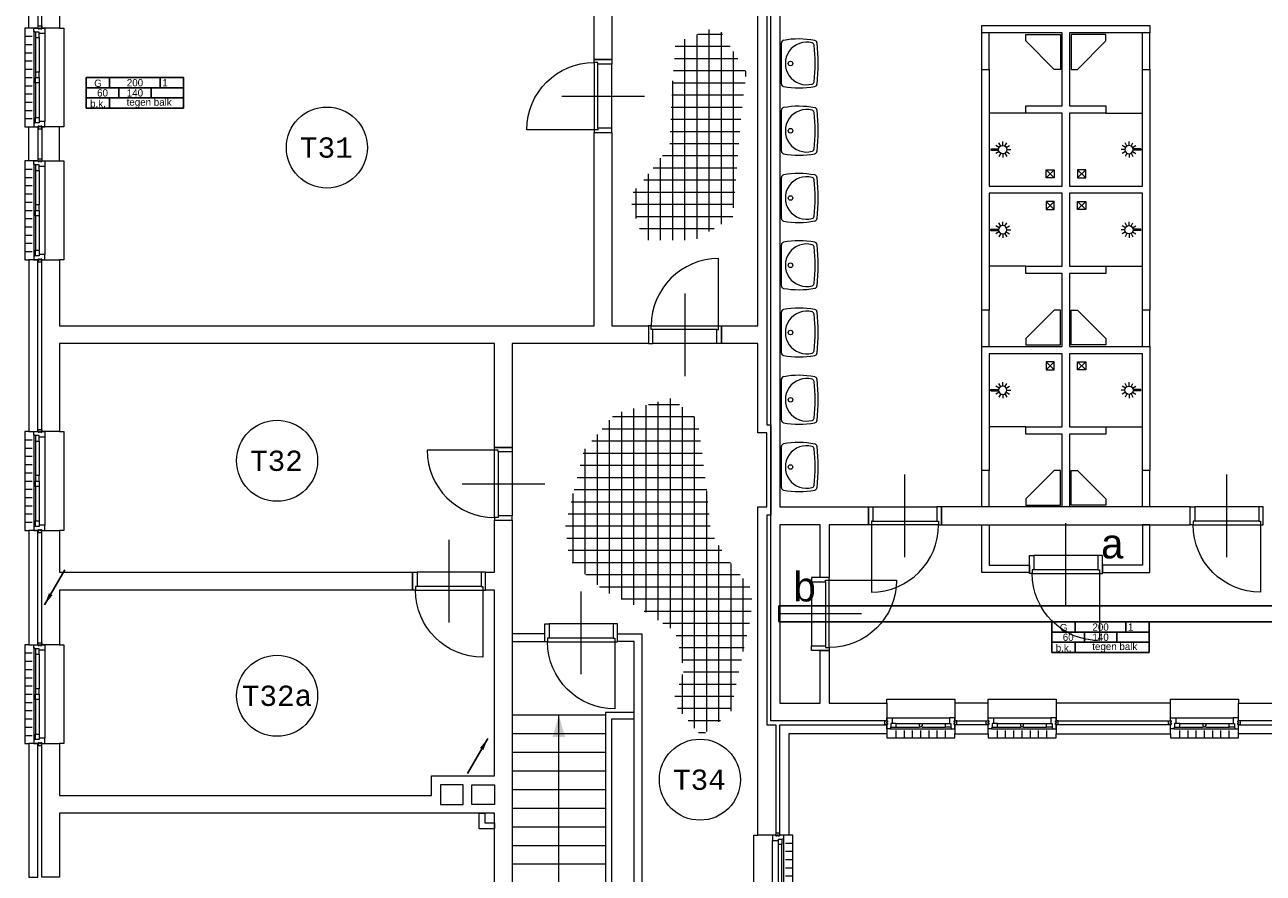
# Model space of a CAD drawing. Header units: millimetres. Extents: x 3141 to 84138, y 13023 to 41651.
# Tile 2 of 10: x 3153 to 18433, y 19249 to 29719. Entities that reach past the tile are written whole.
import ezdxf
from ezdxf.enums import TextEntityAlignment as Align
from ezdxf.xclip import XClip

# ---------------------------------------------------------------- set-up
doc = ezdxf.new("R2010")
doc.units = ezdxf.units.MM
doc.header["$LTSCALE"] = 50
doc.header["$XCLIPFRAME"] = 0
doc.linetypes.add('Xref-1e26$0$DASHDOT', pattern=[1, 0.5, -0.25, 0, -0.25])
doc.layers.get('0').update_dxf_attribs({"linetype": 'CONTINUOUS'})
for name, color, linetype in [('EL6130--_KANALISATIE', 2, 'CONTINUOUS'), ('EL6131--_KG', 3, 'CONTINUOUS'), ('EM6131--', 1, 'CONTINUOUS'), ('Xref', 8, 'CONTINUOUS'), ('Xref-1e26$0$AL$1A---_ALGEMEEN', 8, 'CONTINUOUS'), ('Xref-1e26$0$AT$1A---_TEKST050', 8, 'CONTINUOUS'), ('Xref-1e26$0$AT$1A---_TEKST070', 8, 'CONTINUOUS')]:
    doc.layers.add(name, color=color, linetype=linetype)
doc.styles.add('ISO-GTI', font='ISO-GTI.shx')
doc.styles.add('Xref-1e26$0$MONOTXT', font='MONOTXT')

# ---------------------------------------------------------------- blocks, each defined once
blk = doc.blocks.new('*O81')
at = {"layer": 'Xref-1e26$0$AL$1A---_ALGEMEEN', "color": 0, "linetype": 'Continuous', "lineweight": 0}
for p, q in [((-9, -543), (-9, 543)), ((63, 16), (63, 493)), ((106, 16), (106, 493)), ((130, -566), (130, 566)), ((240, 508), (150, 508)), ((240, 407), (150, 407)), ((240, 305), (150, 305)), ((240, 203), (150, 203)), ((240, 102), (150, 102)), ((240, 0), (150, 0)), ((63, -493), (63, -16)), ((106, -493), (106, -16)), ((240, -102), (150, -102)), ((240, -203), (150, -203)), ((240, -305), (150, -305)), ((240, -407), (150, -407)), ((240, -508), (150, -508))]:
    blk.add_line(p, q, dxfattribs=at)
for points in [[(30, 635), (30, 601), (46, 601), (46, 610), (60, 610), (60, 601), (76, 601), (76, 635)], [(-9, 610), (-9, 545), (-7, 543), (63, 543), (63, 560), (114, 560), (114, 566), (128, 566), (130, 568), (130, 610), (76, 610), (76, 601), (60, 601), (60, 610), (46, 610), (46, 601), (30, 601), (30, 610)], [(106, 560), (106, 493), (63, 493), (63, 560)], [(-9, -610), (-9, -545), (-7, -543), (63, -543), (63, -560), (114, -560), (114, -566), (128, -566), (130, -568), (130, -610), (76, -610), (76, -601), (60, -601), (60, -610), (46, -610), (46, -601), (30, -601), (30, -610)], [(30, -635), (30, -601), (46, -601), (46, -610), (60, -610), (60, -601), (76, -601), (76, -635)], [(106, -560), (106, -493), (63, -493), (63, -560)]]:
    blk.add_lwpolyline(points, close=True, dxfattribs=at)
for points in [[(-190, -610), (-240, -610), (-240, 610), (-190, 610)], [(190, -610), (240, -610), (240, 610), (190, 610)]]:
    blk.add_lwpolyline(points, dxfattribs=at)
blk.add_lwpolyline([(106, 4), (106, -4), (104, -4, -0.397174), (98, -10), (95, -10, 0.406754), (90, -16), (72, -16), (63, -6), (63, 6), (72, 16), (90, 16, 0.406754), (95, 10), (98, 10, -0.397174), (104, 4), (106, 4)], format="xyb", dxfattribs=at)
blk = doc.blocks.new('*O98')
at = {"layer": 'Xref-1e26$0$AL$1A---_ALGEMEEN', "color": 0, "linetype": 'Continuous', "lineweight": 0}
for p, q in [((-240, 508.33), (-150, 508.33)), ((-130, 565.5), (-130, -565.5)), ((-106, 493), (-106, 67)), ((-63, 493), (-63, 67)), ((9, 543), (9, -543)), ((-240, 406.66), (-150, 406.66)), ((-240, 305), (-150, 305)), ((-240, 203.33), (-150, 203.33)), ((-240, 101.66), (-150, 101.66)), ((-240, 0), (-150, 0)), ((-240, -101.66), (-150, -101.66)), ((-106, -67), (-106, -493)), ((-63, -67), (-63, -493)), ((-240, -203.33), (-150, -203.33)), ((-240, -305), (-150, -305)), ((-240, -406.66), (-150, -406.66)), ((-240, -508.33), (-150, -508.33))]:
    blk.add_line(p, q, dxfattribs=at)
for points in [[(-30, 635), (-30, 601), (-46, 601), (-46, 610), (-60, 610), (-60, 601), (-76, 601), (-76, 635)], [(9, 610), (9, 545.15), (6.86, 543), (-63, 543), (-63, 560), (-114, 560), (-114, 565.5), (-127.78, 565.5), (-130, 567.72), (-130, 610), (-76, 610), (-76, 601), (-60, 601), (-60, 610), (-46, 610), (-46, 601), (-30, 601), (-30, 610)], [(-106, 560), (-106, 493), (-63, 493), (-63, 560)], [(-106, 67), (-106, 0), (-63, 0), (-63, 67)], [(-106, -67), (-106, 0), (-63, 0), (-63, -67)], [(9, -610), (9, -545.15), (6.86, -543), (-63, -543), (-63, -560), (-114, -560), (-114, -565.5), (-127.78, -565.5), (-130, -567.72), (-130, -610), (-76, -610), (-76, -601), (-60, -601), (-60, -610), (-46, -610), (-46, -601), (-30, -601), (-30, -610)], [(-106, -560), (-106, -493), (-63, -493), (-63, -560)], [(-30, -635), (-30, -601), (-46, -601), (-46, -610), (-60, -610), (-60, -601), (-76, -601), (-76, -635)]]:
    blk.add_lwpolyline(points, close=True, dxfattribs=at)
for points in [[(-190, 610), (-240, 610), (-240, -610), (-190, -610)], [(190, 610), (240, 610), (240, -610), (190, -610)]]:
    blk.add_lwpolyline(points, dxfattribs=at)
blk = doc.blocks.new('*O99')
at = {"layer": 'Xref-1e26$0$AL$1A---_ALGEMEEN', "color": 0, "linetype": 'Continuous', "lineweight": 0}
for p, q in [((-240, 508.33), (-150, 508.33)), ((-130, 565.5), (-130, -565.5)), ((-106, 493), (-106, 67)), ((-63, 493), (-63, 67)), ((9, 543), (9, -543)), ((-240, 406.66), (-150, 406.66)), ((-240, 305), (-150, 305)), ((-240, 203.33), (-150, 203.33)), ((-240, 101.66), (-150, 101.66)), ((-240, 0), (-150, 0)), ((-240, -101.66), (-150, -101.66)), ((-106, -67), (-106, -493)), ((-63, -67), (-63, -493)), ((-240, -203.33), (-150, -203.33)), ((-240, -305), (-150, -305)), ((-240, -406.66), (-150, -406.66)), ((-240, -508.33), (-150, -508.33))]:
    blk.add_line(p, q, dxfattribs=at)
for points in [[(-30, 635), (-30, 601), (-46, 601), (-46, 610), (-60, 610), (-60, 601), (-76, 601), (-76, 635)], [(9, 610), (9, 545.15), (6.86, 543), (-63, 543), (-63, 560), (-114, 560), (-114, 565.5), (-127.78, 565.5), (-130, 567.72), (-130, 610), (-76, 610), (-76, 601), (-60, 601), (-60, 610), (-46, 610), (-46, 601), (-30, 601), (-30, 610)], [(-106, 560), (-106, 493), (-63, 493), (-63, 560)], [(-106, 67), (-106, 0), (-63, 0), (-63, 67)], [(-106, -67), (-106, 0), (-63, 0), (-63, -67)], [(9, -610), (9, -545.15), (6.86, -543), (-63, -543), (-63, -560), (-114, -560), (-114, -565.5), (-127.78, -565.5), (-130, -567.72), (-130, -610), (-76, -610), (-76, -601), (-60, -601), (-60, -610), (-46, -610), (-46, -601), (-30, -601), (-30, -610)], [(-106, -560), (-106, -493), (-63, -493), (-63, -560)], [(-30, -635), (-30, -601), (-46, -601), (-46, -610), (-60, -610), (-60, -601), (-76, -601), (-76, -635)]]:
    blk.add_lwpolyline(points, close=True, dxfattribs=at)
for points in [[(-190, 610), (-240, 610), (-240, -610), (-190, -610)], [(190, 610), (240, 610), (240, -610), (190, -610)]]:
    blk.add_lwpolyline(points, dxfattribs=at)
blk = doc.blocks.new('*O102')
at = {"layer": 'Xref-1e26$0$AL$1A---_ALGEMEEN', "color": 0, "linetype": 'Continuous', "lineweight": 0}
for p, q in [((-240, 508.33), (-150, 508.33)), ((-130, 565.5), (-130, -565.5)), ((-106, 493), (-106, 67)), ((-63, 493), (-63, 67)), ((9, 543), (9, -543)), ((-240, 406.66), (-150, 406.66)), ((-240, 305), (-150, 305)), ((-240, 203.33), (-150, 203.33)), ((-240, 101.66), (-150, 101.66)), ((-240, 0), (-150, 0)), ((-240, -101.66), (-150, -101.66)), ((-106, -67), (-106, -493)), ((-63, -67), (-63, -493)), ((-240, -203.33), (-150, -203.33)), ((-240, -305), (-150, -305)), ((-240, -406.66), (-150, -406.66)), ((-240, -508.33), (-150, -508.33))]:
    blk.add_line(p, q, dxfattribs=at)
for points in [[(-30, 635), (-30, 601), (-46, 601), (-46, 610), (-60, 610), (-60, 601), (-76, 601), (-76, 635)], [(9, 610), (9, 545.15), (6.86, 543), (-63, 543), (-63, 560), (-114, 560), (-114, 565.5), (-127.78, 565.5), (-130, 567.72), (-130, 610), (-76, 610), (-76, 601), (-60, 601), (-60, 610), (-46, 610), (-46, 601), (-30, 601), (-30, 610)], [(-106, 560), (-106, 493), (-63, 493), (-63, 560)], [(-106, 67), (-106, 0), (-63, 0), (-63, 67)], [(-106, -67), (-106, 0), (-63, 0), (-63, -67)], [(9, -610), (9, -545.15), (6.86, -543), (-63, -543), (-63, -560), (-114, -560), (-114, -565.5), (-127.78, -565.5), (-130, -567.72), (-130, -610), (-76, -610), (-76, -601), (-60, -601), (-60, -610), (-46, -610), (-46, -601), (-30, -601), (-30, -610)], [(-106, -560), (-106, -493), (-63, -493), (-63, -560)], [(-30, -635), (-30, -601), (-46, -601), (-46, -610), (-60, -610), (-60, -601), (-76, -601), (-76, -635)]]:
    blk.add_lwpolyline(points, close=True, dxfattribs=at)
for points in [[(-190, 610), (-240, 610), (-240, -610), (-190, -610)], [(190, 610), (240, 610), (240, -610), (190, -610)]]:
    blk.add_lwpolyline(points, dxfattribs=at)
blk = doc.blocks.new('*O103')
at = {"layer": 'Xref-1e26$0$AL$1A---_ALGEMEEN', "color": 0, "linetype": 'Continuous', "lineweight": 0}
for p, q in [((-240, 508.33), (-150, 508.33)), ((-130, 565.5), (-130, -565.5)), ((-106, 493), (-106, 67)), ((-63, 493), (-63, 67)), ((9, 543), (9, -543)), ((-240, 406.66), (-150, 406.66)), ((-240, 305), (-150, 305)), ((-240, 203.33), (-150, 203.33)), ((-240, 101.66), (-150, 101.66)), ((-240, 0), (-150, 0)), ((-240, -101.66), (-150, -101.66)), ((-106, -67), (-106, -493)), ((-63, -67), (-63, -493)), ((-240, -203.33), (-150, -203.33)), ((-240, -305), (-150, -305)), ((-240, -406.66), (-150, -406.66)), ((-240, -508.33), (-150, -508.33))]:
    blk.add_line(p, q, dxfattribs=at)
for points in [[(-30, 635), (-30, 601), (-46, 601), (-46, 610), (-60, 610), (-60, 601), (-76, 601), (-76, 635)], [(9, 610), (9, 545.15), (6.86, 543), (-63, 543), (-63, 560), (-114, 560), (-114, 565.5), (-127.78, 565.5), (-130, 567.72), (-130, 610), (-76, 610), (-76, 601), (-60, 601), (-60, 610), (-46, 610), (-46, 601), (-30, 601), (-30, 610)], [(-106, 560), (-106, 493), (-63, 493), (-63, 560)], [(-106, 67), (-106, 0), (-63, 0), (-63, 67)], [(-106, -67), (-106, 0), (-63, 0), (-63, -67)], [(9, -610), (9, -545.15), (6.86, -543), (-63, -543), (-63, -560), (-114, -560), (-114, -565.5), (-127.78, -565.5), (-130, -567.72), (-130, -610), (-76, -610), (-76, -601), (-60, -601), (-60, -610), (-46, -610), (-46, -601), (-30, -601), (-30, -610)], [(-106, -560), (-106, -493), (-63, -493), (-63, -560)], [(-30, -635), (-30, -601), (-46, -601), (-46, -610), (-60, -610), (-60, -601), (-76, -601), (-76, -635)]]:
    blk.add_lwpolyline(points, close=True, dxfattribs=at)
for points in [[(-190, 610), (-240, 610), (-240, -610), (-190, -610)], [(190, 610), (240, 610), (240, -610), (190, -610)]]:
    blk.add_lwpolyline(points, dxfattribs=at)
blk = doc.blocks.new('Xref-1e26$0$ED0831')
at = {"layer": 'Xref-1e26$0$AL$1A---_ALGEMEEN', "color": 0, "linetype": 'Continuous', "lineweight": 0}
for p, q in [((450, -400), (450, 620)), ((0, 0), (0, 220)), ((0, 220), (55, 220)), ((55, 220), (845, 220)), ((55, 220), (55, 45)), ((900, 220), (845, 220)), ((845, 220), (845, 45)), ((900, 0), (900, 220)), ((35, 0), (0, 0)), ((55, 45), (35, 45)), ((35, 45), (35, 0)), ((35, 0), (35, -830)), ((865, 0), (35, 0)), ((55, 45), (845, 45)), ((845, 45), (865, 45)), ((865, 45), (865, 0)), ((865, 0), (900, 0))]:
    blk.add_line(p, q, dxfattribs=at)
blk.add_arc((35, 0), 830, 270, 360, dxfattribs=at)
blk = doc.blocks.new('*O141')
at = {"layer": 'Xref-1e26$0$AL$1A---_ALGEMEEN', "color": 0, "linetype": 'Continuous', "lineweight": 0}
for p, q in [((-45, -225), (-45, 225)), ((45, -225), (45, 225))]:
    blk.add_line(p, q, dxfattribs=at)
blk = doc.blocks.new('*O142')
at = {"layer": 'Xref-1e26$0$AL$1A---_ALGEMEEN', "color": 0, "linetype": 'Continuous', "lineweight": 0}
for p, q in [((-45, -225), (-45, 225)), ((45, -225), (45, 225))]:
    blk.add_line(p, q, dxfattribs=at)
blk = doc.blocks.new('*O143')
at = {"layer": 'Xref-1e26$0$AL$1A---_ALGEMEEN', "color": 0, "linetype": 'Continuous', "lineweight": 0}
for p, q in [((-45, -225), (-45, 225)), ((45, -225), (45, 225))]:
    blk.add_line(p, q, dxfattribs=at)
blk = doc.blocks.new('*O144')
at = {"layer": 'Xref-1e26$0$AL$1A---_ALGEMEEN', "color": 0, "linetype": 'Continuous', "lineweight": 0}
for p, q in [((-45, -225), (-45, 225)), ((45, -225), (45, 225))]:
    blk.add_line(p, q, dxfattribs=at)
blk = doc.blocks.new('*O145')
at = {"layer": 'Xref-1e26$0$AL$1A---_ALGEMEEN', "color": 0, "linetype": 'Continuous', "lineweight": 0}
for p, q in [((-45, -225), (-45, 225)), ((45, -225), (45, 225))]:
    blk.add_line(p, q, dxfattribs=at)
blk = doc.blocks.new('*O146')
at = {"layer": 'Xref-1e26$0$AL$1A---_ALGEMEEN', "color": 0, "linetype": 'Continuous', "lineweight": 0}
for p, q in [((-45, -225), (-45, 225)), ((45, -225), (45, 225))]:
    blk.add_line(p, q, dxfattribs=at)
blk = doc.blocks.new('Xref-1e26$0$WT01')
at = {"layer": 'Xref-1e26$0$AL$1A---_ALGEMEEN', "color": 0, "linetype": 'Continuous', "lineweight": 0}
blk.add_line((-253, -20), (253, -20), dxfattribs=at)
blk.add_circle((0, -133), 28.1, dxfattribs=at)
for centre, radius, start, end in [((766, -236), 1068, 169.7983, 190.5514), ((-253, -53), 33, 90, 169.9973), ((0, -332), 263, 344.8667, 195.1333), ((253, -53), 33, 10.0027, 90), ((-766, -236), 1068, 349.4486, 10.2017), ((-252, -426), 33, 190.3455, 263.1425), ((-222, -392), 33, 195.1333, 263.9582), ((0, 1707), 2144, 263.9582, 276.0418), ((222, -392), 33, 276.0418, 344.8667), ((252, -426), 33, 276.8575, 349.6545), ((0, 1669), 2144, 263.1425, 276.8575)]:
    blk.add_arc(centre, radius, start, end, dxfattribs=at)
blk = doc.blocks.new('*O155')
at = {"layer": 'Xref-1e26$0$AL$1A---_ALGEMEEN', "color": 0, "linetype": 'Continuous', "lineweight": 0}
for p, q in [((-353, 9), (353, 9)), ((-376, -130), (376, -130)), ((-305, -240), (-305, -150)), ((-303, -63), (-16, -63)), ((-303, -106), (-16, -106)), ((-203, -240), (-203, -150)), ((-102, -240), (-102, -150)), ((0, -240), (0, -150)), ((16, -63), (303, -63)), ((16, -106), (303, -106)), ((102, -240), (102, -150)), ((203, -240), (203, -150)), ((305, -240), (305, -150))]:
    blk.add_line(p, q, dxfattribs=at)
for points in [[(-420, 190), (-420, 240), (420, 240), (420, 190)], [(-420, -190), (-420, -240), (420, -240), (420, -190)]]:
    blk.add_lwpolyline(points, dxfattribs=at)
for points in [[(-420, 9), (-355, 9), (-353, 7), (-353, -63), (-370, -63), (-370, -114), (-376, -114), (-376, -128), (-378, -130), (-420, -130), (-420, -76), (-411, -76), (-411, -60), (-420, -60), (-420, -46), (-411, -46), (-411, -30), (-420, -30)], [(420, 9), (355, 9), (353, 7), (353, -63), (370, -63), (370, -114), (376, -114), (376, -128), (378, -130), (420, -130), (420, -76), (411, -76), (411, -60), (420, -60), (420, -46), (411, -46), (411, -30), (420, -30)], [(-445, -30), (-411, -30), (-411, -46), (-420, -46), (-420, -60), (-411, -60), (-411, -76), (-445, -76)], [(-370, -106), (-303, -106), (-303, -63), (-370, -63)], [(370, -106), (303, -106), (303, -63), (370, -63)], [(445, -30), (411, -30), (411, -46), (420, -46), (420, -60), (411, -60), (411, -76), (445, -76)]]:
    blk.add_lwpolyline(points, close=True, dxfattribs=at)
blk.add_lwpolyline([(4, -106), (-4, -106), (-4, -104, -0.397174), (-10, -98), (-10, -95, 0.406754), (-16, -90), (-16, -72), (-6, -63), (6, -63), (16, -72), (16, -90, 0.406754), (10, -95), (10, -98, -0.397174), (4, -104), (4, -106)], format="xyb", dxfattribs=at)
blk = doc.blocks.new('*O156')
at = {"layer": 'Xref-1e26$0$AL$1A---_ALGEMEEN', "color": 0, "linetype": 'Continuous', "lineweight": 0}
for p, q in [((-353, 9), (353, 9)), ((-376, -130), (376, -130)), ((-305, -240), (-305, -150)), ((-303, -63), (-16, -63)), ((-303, -106), (-16, -106)), ((-203, -240), (-203, -150)), ((-102, -240), (-102, -150)), ((0, -240), (0, -150)), ((15, -63), (303, -63)), ((15, -106), (303, -106)), ((102, -240), (102, -150)), ((203, -240), (203, -150)), ((305, -240), (305, -150))]:
    blk.add_line(p, q, dxfattribs=at)
for points in [[(-420, 190), (-420, 240), (420, 240), (420, 190)], [(-420, -190), (-420, -240), (420, -240), (420, -190)]]:
    blk.add_lwpolyline(points, dxfattribs=at)
for points in [[(-420, 9), (-355, 9), (-353, 7), (-353, -63), (-370, -63), (-370, -114), (-376, -114), (-376, -128), (-378, -130), (-420, -130), (-420, -76), (-411, -76), (-411, -60), (-420, -60), (-420, -46), (-411, -46), (-411, -30), (-420, -30)], [(420, 9), (355, 9), (353, 7), (353, -63), (370, -63), (370, -114), (376, -114), (376, -128), (378, -130), (420, -130), (420, -76), (411, -76), (411, -60), (420, -60), (420, -46), (411, -46), (411, -30), (420, -30)], [(-445, -30), (-411, -30), (-411, -46), (-420, -46), (-420, -60), (-411, -60), (-411, -76), (-445, -76)], [(-370, -106), (-303, -106), (-303, -63), (-370, -63)], [(370, -106), (303, -106), (303, -63), (370, -63)], [(445, -30), (411, -30), (411, -46), (420, -46), (420, -60), (411, -60), (411, -76), (445, -76)]]:
    blk.add_lwpolyline(points, close=True, dxfattribs=at)
blk.add_lwpolyline([(4, -106), (-5, -106), (-5, -104, -0.397174), (-10, -98), (-10, -95, 0.406754), (-16, -90), (-16, -72), (-6, -63), (6, -63), (15, -72), (15, -90, 0.406754), (10, -95), (10, -98, -0.397174), (4, -104), (4, -106)], format="xyb", dxfattribs=at)
blk = doc.blocks.new('*O157')
at = {"layer": 'Xref-1e26$0$AL$1A---_ALGEMEEN', "color": 0, "linetype": 'Continuous', "lineweight": 0}
for p, q in [((-353, 9), (353, 9)), ((-376, -130), (376, -130)), ((-305, -240), (-305, -150)), ((-303, -63), (-16, -63)), ((-303, -106), (-16, -106)), ((-203, -240), (-203, -150)), ((-102, -240), (-102, -150)), ((0, -240), (0, -150)), ((16, -63), (303, -63)), ((16, -106), (303, -106)), ((102, -240), (102, -150)), ((203, -240), (203, -150)), ((305, -240), (305, -150))]:
    blk.add_line(p, q, dxfattribs=at)
for points in [[(-420, 190), (-420, 240), (420, 240), (420, 190)], [(-420, -190), (-420, -240), (420, -240), (420, -190)]]:
    blk.add_lwpolyline(points, dxfattribs=at)
for points in [[(-420, 9), (-355, 9), (-353, 7), (-353, -63), (-370, -63), (-370, -114), (-376, -114), (-376, -128), (-378, -130), (-420, -130), (-420, -76), (-411, -76), (-411, -60), (-420, -60), (-420, -46), (-411, -46), (-411, -30), (-420, -30)], [(420, 9), (355, 9), (353, 7), (353, -63), (370, -63), (370, -114), (376, -114), (376, -128), (378, -130), (420, -130), (420, -76), (411, -76), (411, -60), (420, -60), (420, -46), (411, -46), (411, -30), (420, -30)], [(-445, -30), (-411, -30), (-411, -46), (-420, -46), (-420, -60), (-411, -60), (-411, -76), (-445, -76)], [(-370, -106), (-303, -106), (-303, -63), (-370, -63)], [(370, -106), (303, -106), (303, -63), (370, -63)], [(445, -30), (411, -30), (411, -46), (420, -46), (420, -60), (411, -60), (411, -76), (445, -76)]]:
    blk.add_lwpolyline(points, close=True, dxfattribs=at)
blk.add_lwpolyline([(4, -106), (-4, -106), (-4, -104, -0.397174), (-10, -98), (-10, -95, 0.406754), (-16, -90), (-16, -72), (-6, -63), (6, -63), (16, -72), (16, -90, 0.406754), (10, -95), (10, -98, -0.397174), (4, -104), (4, -106)], format="xyb", dxfattribs=at)
blk = doc.blocks.new('Xref-1e26$0$DP01A')
at = {"layer": 'Xref-1e26$0$AL$1A---_ALGEMEEN', "color": 0, "linetype": 'Continuous', "lineweight": 0}
for p, q in [((-51, 166), (-98, 166)), ((-44, 192), (-85, 215)), ((-25, 210), (-49, 251)), ((0, 217), (0, 264)), ((25, 210), (49, 251)), ((44, 192), (85, 215)), ((51, 166), (98, 166)), ((-44, 141), (-85, 117)), ((-25, 122), (-49, 81)), ((-8, 20), (-8, 116)), ((-8, 20), (8, 20)), ((8, 20), (8, 116)), ((25, 122), (49, 81)), ((44, 141), (85, 117))]:
    blk.add_line(p, q, dxfattribs=at)
blk.add_circle((0, 166), 51, dxfattribs=at)
blk = doc.blocks.new('*O166')
at = {"layer": 'Xref-1e26$0$AL$1A---_ALGEMEEN', "color": 0, "linetype": 'Continuous', "lineweight": 0}
for p, q in [((50, -50), (-50, 50)), ((50, 50), (-50, -50))]:
    blk.add_line(p, q, dxfattribs=at)
blk.add_lwpolyline([(50, -50), (-50, -50), (-50, 50), (50, 50)], close=True, dxfattribs=at)
blk = doc.blocks.new('*O167')
at = {"layer": 'Xref-1e26$0$AL$1A---_ALGEMEEN', "color": 0, "linetype": 'Continuous', "lineweight": 0}
for p, q in [((-50, -50), (50, 50)), ((-50, 50), (50, -50))]:
    blk.add_line(p, q, dxfattribs=at)
blk.add_lwpolyline([(-50, -50), (50, -50), (50, 50), (-50, 50)], close=True, dxfattribs=at)
blk = doc.blocks.new('*O168')
at = {"layer": 'Xref-1e26$0$AL$1A---_ALGEMEEN', "color": 0, "linetype": 'Continuous', "lineweight": 0}
for p, q in [((-50, -50), (50, 50)), ((-50, 50), (50, -50))]:
    blk.add_line(p, q, dxfattribs=at)
blk.add_lwpolyline([(-50, -50), (50, -50), (50, 50), (-50, 50)], close=True, dxfattribs=at)
blk = doc.blocks.new('*O169')
at = {"layer": 'Xref-1e26$0$AL$1A---_ALGEMEEN', "color": 0, "linetype": 'Continuous', "lineweight": 0}
for p, q in [((50, -50), (-50, 50)), ((50, 50), (-50, -50))]:
    blk.add_line(p, q, dxfattribs=at)
blk.add_lwpolyline([(50, -50), (-50, -50), (-50, 50), (50, 50)], close=True, dxfattribs=at)
blk = doc.blocks.new('*O170')
at = {"layer": 'Xref-1e26$0$AL$1A---_ALGEMEEN', "color": 0, "linetype": 'Continuous', "lineweight": 0}
for p, q in [((-50, 50), (50, -50)), ((-50, -50), (50, 50))]:
    blk.add_line(p, q, dxfattribs=at)
blk.add_lwpolyline([(-50, 50), (50, 50), (50, -50), (-50, -50)], close=True, dxfattribs=at)
blk = doc.blocks.new('*O171')
at = {"layer": 'Xref-1e26$0$AL$1A---_ALGEMEEN', "color": 0, "linetype": 'Continuous', "lineweight": 0}
for p, q in [((50, 50), (-50, -50)), ((50, -50), (-50, 50))]:
    blk.add_line(p, q, dxfattribs=at)
blk.add_lwpolyline([(50, 50), (-50, 50), (-50, -50), (50, -50)], close=True, dxfattribs=at)
blk = doc.blocks.new('*O202')
at = {"layer": 'Xref-1e26$0$AL$1A---_ALGEMEEN', "color": 0, "linetype": 'Continuous', "lineweight": 0}
for p, q in [((399.24, 1036.25), (-750.76, 1036.25)), ((-175.76, -2183.75), (-175.76, 1036.25)), ((399.24, 806.25), (-750.76, 806.25)), ((399.24, 576.25), (-750.76, 576.25)), ((399.24, 346.25), (-750.76, 346.25)), ((399.24, 116.25), (-750.76, 116.25)), ((399.24, -113.75), (-750.76, -113.75)), ((399.24, -343.75), (-750.76, -343.75)), ((399.24, -573.75), (-750.76, -573.75)), ((399.24, -803.75), (-750.76, -803.75)), ((399.24, -1033.75), (-750.76, -1033.75)), ((399.24, -1263.75), (-750.76, -1263.75)), ((399.24, -1493.75), (-750.76, -1493.75)), ((399.24, -1723.75), (-750.76, -1723.75)), ((399.24, -1953.75), (-750.76, -1953.75)), ((399.24, -2183.75), (-175.76, -2183.75))]:
    blk.add_line(p, q, dxfattribs=at)
at = {"layer": 'Xref-1e26$0$AL$1A---_ALGEMEEN', "color": 0, "linetype": 'Xref-1e26$0$DASHDOT', "lineweight": 0}
blk.add_line((-849.24, -2064.98), (577.72, -2316.63), dxfattribs=at)
at = {"layer": 'Xref-1e26$0$AL$1A---_ALGEMEEN', "color": 0, "linetype": 'Continuous', "lineweight": 0}
for points in [[(-750.76, 1946.25), (-350.76, 1946.25), (-350.76, 2041.25), (-750.76, 2041.25)], [(549.24, 2041.25), (849.24, 2041.25), (849.24, -2443.75), (-750.76, -2443.75), (-750.76, -2348.75), (754.24, -2348.75), (754.24, 1946.25), (549.24, 1946.25)]]:
    blk.add_lwpolyline(points, close=True, dxfattribs=at)
blk.add_lwpolyline([(479.24, -2299.26), (479.24, 991.25), (754.24, 991.25), (754.24, 1071.25), (399.24, 1071.25), (399.24, -2285.15)], dxfattribs=at)
blk.add_solid([(-252.71, 766.25), (-175.76, 1036.25), (-98.81, 766.25)], dxfattribs=at)
at = {"layer": 'Xref-1e26$0$AL$1A---_ALGEMEEN', "color": 0, "linetype": 'Continuous', "lineweight": 0, "yscale": -1, "rotation": 180}
blk.add_blockref('Xref-1e26$0$ED0831', (549.24, 1943.75), dxfattribs=at)
blk = doc.blocks.new('Xref-1e26')
at = {"layer": 'Xref-1e26$0$AL$1A---_ALGEMEEN', "linetype": 'Continuous', "lineweight": 0}
for p, q in [((87637.42, 56335.66), (87637.42, 58830.04)), ((87337.42, 56227.25), (87337.42, 58707.28)), ((87487.42, 56245.64), (87487.42, 58768.66)), ((87494.91, 58771.73), (87802.75, 58771.73)), ((87787.42, 56425.69), (87787.42, 58796.27)), ((87218, 58621.73), (87896.48, 58621.73)), ((87937.42, 56629.5), (87937.42, 58556.2)), ((87207.29, 58471.73), (87990.2, 58471.73)), ((87196.58, 58321.73), (88083.92, 58321.73)), ((88087.42, 58246.62), (88087.42, 58316.14)), ((87185.86, 58171.73), (88078.78, 58171.73)), ((87187.42, 56227.25), (87187.42, 58193.52)), ((87175.15, 58021.73), (88061.48, 58021.73)), ((87168.61, 57871.73), (88044.17, 57871.73)), ((91542.42, 57796.73), (91092.42, 57796.73)), ((92532.42, 57796.73), (92982.42, 57796.73)), ((87162.85, 57721.73), (88026.87, 57721.73)), ((87157.08, 57571.73), (88013.4, 57571.73)), ((87151.32, 57421.73), (88000.9, 57421.73)), ((87037.42, 56227.25), (87037.42, 57239.72)), ((87062.31, 57271.73), (87988.4, 57271.73)), ((86887.42, 56227.25), (86887.42, 57046.81)), ((86945.68, 57121.73), (87975.91, 57121.73)), ((86737.42, 56496.58), (86737.42, 56865.61)), ((86829.04, 56971.73), (87963.41, 56971.73)), ((86699.04, 56821.73), (87951.15, 56821.73)), ((86684.12, 56671.73), (87940.44, 56671.73)), ((86729.77, 56521.73), (87929.72, 56521.73)), ((86775.41, 56371.73), (87697.51, 56371.73)), ((91542.42, 55906.73), (91097.44, 55906.73)), ((92532.42, 55906.73), (92977.4, 55906.73)), ((87157.42, 51439.8), (87157.42, 54274.71)), ((86557.42, 51798.44), (86557.42, 54111.95)), ((86707.42, 51730.24), (86707.42, 54152.64)), ((86857.42, 51637.42), (86857.42, 54193.33)), ((86888.39, 54201.73), (87268.38, 54201.73)), ((87007.42, 51538.61), (87007.42, 54234.02)), ((87307.42, 51012.61), (87307.42, 54169.91)), ((86407.42, 51866.64), (86407.42, 54007.83)), ((86444.56, 54051.73), (87452.41, 54051.73)), ((87457.42, 50206.82), (87457.42, 54047.65)), ((86257.42, 51974.13), (86257.42, 53830.5)), ((86317.67, 53901.73), (87507.98, 53901.73)), ((91542.42, 53926.73), (91092.42, 53926.73)), ((92532.42, 53926.73), (92982.42, 53926.73)), ((86107.42, 52107.95), (86107.42, 53653.18)), ((86190.78, 53751.73), (87528.13, 53751.73)), ((86080.64, 53601.73), (87548.27, 53601.73)), ((86043.63, 53451.73), (87568.41, 53451.73)), ((86006.63, 53301.73), (87588.56, 53301.73)), ((85957.42, 52241.77), (85957.42, 53102.25)), ((85969.63, 53151.73), (87605.93, 53151.73)), ((87607.42, 50166), (87607.42, 53136.51)), ((85932.62, 53001.73), (87620.63, 53001.73)), ((85895.62, 52851.73), (87635.33, 52851.73)), ((85865.28, 52701.73), (87650.03, 52701.73)), ((85881.49, 52551.73), (87702.04, 52551.73)), ((87757.42, 50287), (87757.42, 52459.4)), ((85897.71, 52401.73), (87792.02, 52401.73)), ((85946.26, 52251.73), (87897.82, 52251.73)), ((87907.42, 50417.47), (87907.42, 52239.73)), ((86114.39, 52101.73), (88017.79, 52101.73)), ((88057.42, 51152.67), (88057.42, 52052.18)), ((86282.52, 51951.73), (88137.76, 51951.73)), ((86550.19, 51801.73), (88160.88, 51801.73)), ((86835.69, 51651.73), (88155.52, 51651.73)), ((87063.41, 51501.73), (88134.4, 51501.73)), ((87231.14, 51351.73), (88101.32, 51351.73)), ((87264.88, 51201.73), (88068.24, 51201.73)), ((87298.62, 51051.73), (88035.16, 51051.73)), ((87318.44, 50901.73), (88002.08, 50901.73)), ((87265.51, 50751.73), (87970.07, 50751.73)), ((87307.42, 50381.87), (87307.42, 50870.51)), ((87212.58, 50601.73), (87941.96, 50601.73)), ((87247.55, 50451.73), (87913.84, 50451.73)), ((87376.09, 50301.73), (87775.67, 50301.73)), ((87504.63, 50151.73), (87589.73, 50151.73))]:
    blk.add_line(p, q, dxfattribs=at)
for points in [[(88237.42, 62141.73), (88457.42, 62141.73), (88457.42, 60831.73), (88347.42, 60831.73), (88347.42, 53951.73), (88397.42, 53951.73), (88397.42, 52836.73), (88347.42, 52837.01), (88347.42, 50246.73), (88457.42, 50246.73), (88457.42, 48886.73), (88237.42, 48886.73), (88237.42, 52936.73), (88347.42, 52936.73), (88347.42, 53851.73), (88237.42, 53851.73), (88237.42, 54951.73), (87787.42, 54951.73), (87787.42, 55171.73), (88237.42, 55171.73)], [(79402.42, 60526.73), (79622.42, 60526.73), (79622.42, 59791.73), (86217.42, 59791.73), (86217.42, 60876.73), (86437.42, 60876.73), (86437.42, 58456.73), (86217.42, 58456.73), (86217.42, 59571.73), (79622.42, 59571.73), (79622.42, 58846.73), (79402.42, 58846.73)], [(88397.42, 60781.73), (88947.42, 60781.73), (88947.42, 60561.73), (88507.42, 60561.73), (88507.42, 52936.73), (89602.42, 52936.73), (89602.42, 52716.73), (89117.42, 52716.73), (89117.42, 52066.73), (89007.42, 52066.73), (89007.42, 52716.73), (88507.42, 52716.73), (88507.42, 50516.73), (89007.42, 50516.73), (89007.42, 51166.73), (89117.42, 51166.73), (89117.42, 50516.73), (89827.42, 50516.73), (89827.42, 50296.73), (88397.42, 50296.73)], [(79352.42, 58846.73), (79242.42, 58846.73), (79242.42, 60526.73), (79352.42, 60526.73)], [(91002.42, 58876.73), (93072.42, 58876.73), (93072.42, 58786.73), (92082.42, 58786.73), (92082.42, 57886.73), (92532.42, 57886.73), (92532.42, 57796.73), (92082.42, 57796.73), (92082.42, 56896.73), (92982.42, 56896.73), (92982.42, 58336.73), (93072.42, 58336.73), (93072.42, 55366.73), (92982.42, 55366.73), (92982.42, 56806.73), (92082.42, 56806.73), (92082.42, 55906.73), (92532.42, 55906.73), (92532.42, 55816.73), (92082.42, 55816.73), (92082.42, 54916.73), (93072.42, 54916.73), (93072.42, 53386.73), (92982.42, 53386.73), (92982.42, 54826.73), (92082.42, 54826.73), (92082.42, 53926.73), (92532.42, 53926.73), (92532.42, 53836.73), (92082.42, 53836.73), (92082.42, 52936.73), (91992.42, 52936.73), (91992.42, 53836.73), (91542.42, 53836.73), (91542.42, 53926.73), (91992.42, 53926.73), (91992.42, 54826.73), (91092.42, 54826.73), (91092.42, 53386.73), (91002.42, 53386.73), (91002.42, 54916.73), (91992.42, 54916.73), (91992.42, 55816.73), (91542.42, 55816.73), (91542.42, 55906.73), (91992.42, 55906.73), (91992.42, 56806.73), (91092.42, 56806.73), (91092.42, 55366.73), (91002.42, 55366.73), (91002.42, 58336.73), (91092.42, 58336.73), (91092.42, 56896.73), (91992.42, 56896.73), (91992.42, 57796.73), (91542.42, 57796.73), (91542.42, 57886.73), (91992.42, 57886.73), (91992.42, 58786.73), (91002.42, 58786.73)], [(91542.42, 58766.73), (91972.42, 58766.73), (91972.42, 58336.73), (91892.42, 58336.73), (91542.42, 58686.73)], [(92532.42, 58766.73), (92102.42, 58766.73), (92102.42, 58336.73), (92182.42, 58336.73), (92532.42, 58686.73)], [(79352.42, 57206.73), (79242.42, 57206.73), (79242.42, 57626.73), (79352.42, 57626.73)], [(79402.42, 57206.73), (79622.42, 57206.73), (79622.42, 57626.73), (79402.42, 57626.73)], [(86217.42, 57556.73), (86437.42, 57556.73), (86437.42, 55171.73), (86887.42, 55171.73), (86887.42, 54951.73), (85207.42, 54951.73), (85207.42, 53671.73), (84987.42, 53671.73), (84987.42, 54951.73), (79622.42, 54951.73), (79622.42, 53866.73), (79402.42, 53866.73), (79402.42, 55986.73), (79622.42, 55986.73), (79622.42, 55171.73), (86217.42, 55171.73)], [(79242.42, 53866.73), (79352.42, 53866.73), (79352.42, 55986.73), (79242.42, 55986.73)], [(91542.42, 54936.73), (91972.42, 54936.73), (91972.42, 55366.73), (91892.42, 55366.73), (91542.42, 55016.73)], [(92532.42, 54936.73), (92102.42, 54936.73), (92102.42, 55366.73), (92182.42, 55366.73), (92532.42, 55016.73)], [(91542.42, 52956.73), (91972.42, 52956.73), (91972.42, 53386.73), (91892.42, 53386.73), (91542.42, 53036.73)], [(92532.42, 52956.73), (92102.42, 52956.73), (92102.42, 53386.73), (92182.42, 53386.73), (92532.42, 53036.73)], [(90502.42, 52716.73), (93572.42, 52716.73), (93572.42, 52936.73), (90502.42, 52936.73)], [(84987.42, 52771.73), (85207.42, 52771.73), (85207.42, 46786.73), (84987.42, 46786.73), (84987.42, 49156.73), (79622.42, 49156.73), (79622.42, 48366.73), (79402.42, 48366.73), (79402.42, 50016.73), (79622.42, 50016.73), (79622.42, 49376.73), (84212.42, 49376.73), (84212.42, 49616.73), (84987.42, 49616.73), (84987.42, 51911.73), (84877.42, 51911.73), (84877.42, 52131.73), (84987.42, 52131.73)], [(91002.42, 52716.73), (91092.42, 52716.73), (91092.42, 52216.73), (91587.42, 52216.73), (91587.42, 52126.73), (91002.42, 52126.73)], [(93072.42, 52716.73), (92982.42, 52716.73), (92982.42, 52216.73), (92487.42, 52216.73), (92487.42, 52126.73), (93072.42, 52126.73)], [(79352.42, 52646.73), (79242.42, 52646.73), (79242.42, 51236.73), (79352.42, 51236.73)], [(79402.42, 52646.73), (79622.42, 52646.73), (79622.42, 52131.73), (83977.42, 52131.73), (83977.42, 51911.73), (79622.42, 51911.73), (79622.42, 51236.73), (79402.42, 51236.73)], [(79402.42, 52646.73), (79622.42, 52646.73), (79622.42, 52131.73), (83977.42, 52131.73), (83977.42, 51911.73), (79622.42, 51911.73), (79622.42, 51236.73), (79402.42, 51236.73)], [(94167.42, 50516.73), (95567.42, 50516.73), (95567.42, 50626.73), (95947.42, 50626.73), (95947.42, 48821.73), (96547.42, 48821.73), (96547.42, 48601.73), (95727.42, 48601.73), (95727.42, 50516.73), (95677.42, 50516.73), (95677.42, 50296.73), (94167.42, 50296.73)], [(90667.42, 50296.73), (91077.42, 50296.73), (91077.42, 50516.73), (90667.42, 50516.73)], [(91917.42, 50296.73), (93327.42, 50296.73), (93327.42, 50516.73), (91917.42, 50516.73)], [(88507.42, 50246.73), (89827.42, 50246.73), (89827.42, 50136.73), (88617.42, 50136.73), (88617.42, 48886.73), (88507.42, 48886.73)], [(90667.42, 50136.73), (91077.42, 50136.73), (91077.42, 50246.73), (90667.42, 50246.73)], [(91917.42, 50136.73), (93327.42, 50136.73), (93327.42, 50246.73), (91917.42, 50246.73)], [(94167.42, 50246.73), (95677.42, 50246.73), (95677.42, 48551.73), (96547.42, 48551.73), (96547.42, 48441.73), (95567.42, 48441.73), (95567.42, 50136.73), (94167.42, 50136.73)], [(79242.42, 48366.73), (79352.42, 48366.73), (79352.42, 50016.73), (79242.42, 50016.73)], [(84322.42, 49266.73), (84599.92, 49266.73), (84599.92, 49506.73), (84322.42, 49506.73)], [(84709.92, 49506.73), (84987.42, 49506.73), (84987.42, 49266.73), (84709.92, 49266.73)], [(84797.42, 49156.73), (84867.42, 49156.73), (84867.42, 49036.73), (84987.42, 49036.73), (84987.42, 48966.73), (84797.42, 48966.73)]]:
    blk.add_lwpolyline(points, close=True, dxfattribs=at)
for centre in [(82919.92, 57371.73), (82304.90559, 53506.72366), (82304.91249, 50606.72353), (87522.56, 49571.21)]:
    blk.add_circle(centre, 500, dxfattribs=at)
for name, p in [('*O99', (79432.42, 58236.73)), ('*O141', (91047.42, 58561.73)), ('*O142', (93027.42, 58561.73)), ('*O98', (79432.42, 56596.73)), ('*O170', (91842.42, 57046.73)), ('*O171', (92232.42, 57046.73)), ('*O168', (91842.42, 56656.73)), ('*O169', (92232.42, 56656.73)), ('*O144', (91047.42, 55141.73)), ('*O143', (93027.42, 55141.73)), ('*O167', (91842.42, 54676.73)), ('*O166', (92232.42, 54676.73)), ('*O103', (79432.42, 53256.73)), ('Xref-1e26$0$ED0831', (89602.42, 52716.73)), ('*O145', (91047.42, 53161.73)), ('*O146', (93027.42, 53161.73)), ('*O202', (85958.18, 49330.48)), ('*O102', (79432.42, 50626.73)), ('*O157', (90247.42, 50326.73)), ('*O156', (91497.42, 50326.73)), ('*O155', (93747.42, 50326.73)), ('*O81', (88427.42, 48276.73))]:
    blk.add_blockref(name, p, dxfattribs=at)
for name, p, rotation in [('Xref-1e26$0$WT01', (88507.42, 58409.23), 90), ('Xref-1e26$0$WT01', (88507.42, 57579.23), 90), ('Xref-1e26$0$DP01A', (91092.42, 57346.73), 270), ('Xref-1e26$0$WT01', (88507.42, 56749.23), 90), ('Xref-1e26$0$DP01A', (92982.42, 56356.73), 90), ('Xref-1e26$0$WT01', (88507.42, 55919.23), 90), ('Xref-1e26$0$ED0831', (87787.42, 55171.73), 180), ('Xref-1e26$0$WT01', (88507.42, 55089.23), 90), ('Xref-1e26$0$WT01', (88507.42, 54259.23), 90), ('Xref-1e26$0$DP01A', (92982.42, 54376.73), 90), ('Xref-1e26$0$ED0831', (84987.42, 53671.73), 270), ('Xref-1e26$0$WT01', (88507.42, 53429.23), 90)]:
    blk.add_blockref(name, p, dxfattribs=dict(at, rotation=rotation))
at = {"layer": 'Xref-1e26$0$AL$1A---_ALGEMEEN', "linetype": 'Continuous', "lineweight": 0, "yscale": -1}
for name, p, rotation in [('Xref-1e26$0$ED0831', (86217.42, 57556.73), 90), ('Xref-1e26$0$DP01A', (92982.42, 57346.73), 270), ('Xref-1e26$0$DP01A', (91092.42, 56356.73), 90), ('Xref-1e26$0$DP01A', (91092.42, 54376.73), 90), ('Xref-1e26$0$ED0831', (94472.42, 52716.73), 180), ('Xref-1e26$0$ED0831', (92487.42, 52116.73), 180), ('Xref-1e26$0$ED0831', (84877.42, 51911.73), 180), ('Xref-1e26$0$ED0831', (89117.42, 52066.73), 270)]:
    blk.add_blockref(name, p, dxfattribs=dict(at, rotation=rotation))
at = {"layer": 'Xref-1e26$0$AT$1A---_TEKST050', "linetype": 'Continuous', "lineweight": 0, "style": 'Xref-1e26$0$MONOTXT'}
for s, p in [(' T31', (82804.92, 57371.74)), (' T32', (82189.91, 53506.73)), ('T32a', (82304.86, 50606.72)), (' T34', (87407.56, 49571.21))]:
    blk.add_text(s, height=250.00002, dxfattribs=at).set_placement(p, align=Align.MIDDLE)
at = {"layer": 'Xref-1e26$0$AT$1A---_TEKST070', "linetype": 'Continuous', "lineweight": 0, "style": 'Xref-1e26$0$MONOTXT'}
for s, p in [('a', (92461.55, 52477.03)), ('b', (88663.33, 51945.48))]:
    blk.add_text(s, height=349.99998, dxfattribs=at).set_placement(p, align=Align.MIDDLE_LEFT)
blk = doc.blocks.new('E00105')
at = {"color": 0, "linetype": 'Continuous'}
blk.add_line((0, 0), (5, 8.66), dxfattribs=at)
blk.add_lwpolyline([(5, 8.66, 0, 1, 0), (3.5, 6.06, 1, 1, 0)], format="xyseb", dxfattribs=at)
blk = doc.blocks.new('E00098')
at = {"color": 0, "linetype": 'Continuous'}
blk.add_line((0, 0), (-5, -8.66), dxfattribs=at)
blk.add_lwpolyline([(-5, -8.66, 0, 1, 0), (-3.5, -6.06, 1, 1, 0)], format="xyseb", dxfattribs=at)
blk = doc.blocks.new('ES61KG4')
at = {"color": 1}
for points in [[(-12, 2.5), (12, 2.5), (12, 0)], [(-12, 0), (-12, 2.5)], [(-12, 0), (12, 0)], [(-6.25, 0), (-6.25, 2.5)]]:
    blk.add_lwpolyline(points, dxfattribs=at)
at = {"color": 1, "style": 'ISO-GTI'}
for tag, p in [('OK/BK', (-9.125, 1.125)), ('B', (3.5, 1.25))]:
    blk.add_attdef(tag, text='', height=1.8, dxfattribs=at).set_placement(p, align=Align.MIDDLE)
blk = doc.blocks.new('ES61KG1')
for points in [[(-12, 5), (12, 5), (12, 0)], [(-12, 0), (-12, 5)], [(-6.25, 2.5), (-6.25, 5)], [(6.25, 2.5), (6.25, 5)], [(-12, 2.5), (12, 2.5)], [(-12, 0), (12, 0)], [(-4, 2.5), (-4, 0)], [(4, 2.5), (4, 0)]]:
    blk.add_lwpolyline(points)
at = {"color": 1, "style": 'ISO-GTI'}
for tag, p in [('L/G', (-9.125, 3.625)), ('B', (0, 3.75)), ('KR', (-8, 1.25)), ('ZW', (0, 1.25)), ('DA', (8, 1.25))]:
    blk.add_attdef(tag, text='', height=1.8, dxfattribs=at).set_placement(p, align=Align.MIDDLE)
blk.add_attdef('VL', text='', height=1.8, dxfattribs=at).set_placement((6.75, 3.75), align=Align.MIDDLE_LEFT)
blk = doc.blocks.new('E-GK-GTC-C83C')
at = {"color": 0, "linetype": 'Continuous'}
for p, q in [((-0.5, 100), (0.5, 100)), ((-0.5, -100), (0.5, -100))]:
    blk.add_line(p, q, dxfattribs=at)
blk = doc.blocks.new('E-GK-END-C8')
at = {"color": 0, "linetype": 'Continuous'}
blk.add_line((0, 100), (0, -100), dxfattribs=at)

msp = doc.modelspace()

# ---------------------------------------------------------------- block references
at = {"layer": 'EL6130--_KANALISATIE', "xscale": 50, "yscale": 50, "zscale": 50}
for p in [(4513, 28816, 2500), (16427, 22099, 2500)]:
    msp.add_blockref('ES61KG1', p, dxfattribs=at).add_auto_attribs({'L/G': 'G', 'ZW': '140', 'KR': '60', 'B': '200', 'VL': '1'})
at = {"layer": 'EL6130--_KANALISATIE', "color": 2, "xscale": 50, "yscale": 50, "zscale": 50}
for p in [(4513, 28691, 2500), (16427, 21974, 2500)]:
    msp.add_blockref('ES61KG4', p, dxfattribs=at).add_auto_attribs({'OK/BK': 'b.k.', 'B': 'tegen balk'})
at = {"layer": 'EL6131--_KG', "xscale": 13926.37963188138}
msp.add_blockref('E-GK-GTC-C83C', (19422, 22449, 2500), dxfattribs=at)
at = {"layer": 'EL6131--_KG'}
msp.add_blockref('E-GK-END-C8', (12458, 22449, 2500), dxfattribs=at)
at = {"layer": 'EM6131--', "xscale": 50, "yscale": 50, "zscale": 50}
for name, p in [('E00098', (3648, 22994)), ('E00105', (8616, 20479))]:
    msp.add_blockref(name, p, dxfattribs=at)
at = {"layer": 'Xref', "color": 8}
ref = msp.add_blockref('Xref-1e26', (-76039, -29168), dxfattribs=at)
XClip(ref).set_block_clipping_path([(78159.3219657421, 42190.8042191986), (160177.2440203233, 70818.631955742)])

doc.saveas('drawing.dxf')
